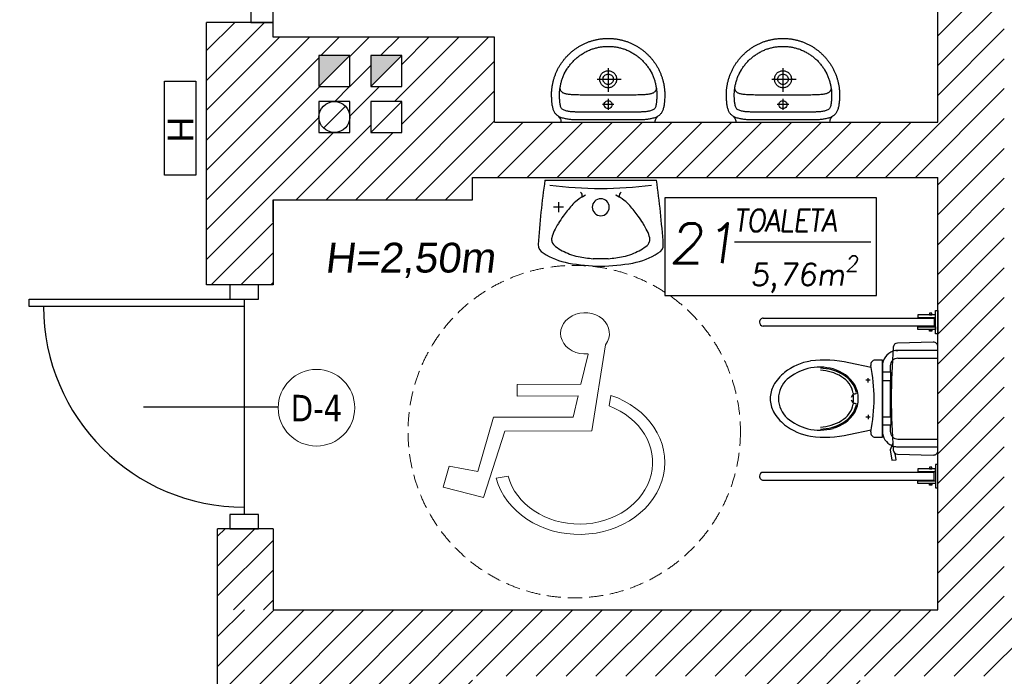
# Model space of a CAD drawing. Header units: millimetres. Extents: x -486876 to 553054, y -140324 to 834178.
# Tile 69 of 155: x -73376 to -68933, y 69411 to 72374. Entities that reach past the tile are written whole.
import ezdxf
from ezdxf.enums import TextEntityAlignment as Align

# ---------------------------------------------------------------- set-up
doc = ezdxf.new("R2010")
doc.units = ezdxf.units.MM
doc.linetypes.add('DASH2', pattern=[0.75, 0.5, -0.25])
doc.linetypes.add('XREF$0$DASHED2', pattern=[9.525, 6.35, -3.175])
for name, color, linetype, lineweight in [('_XREF', 252, 'DASH2', 13), ('XREF$0$A_2D Drafting - General_Pen_No__2', 8, 'Continuous', 13), ('XREF$0$A_Interior - Furniture _Pen_No__101', 8, 'Continuous', 13), ('XREF$0$okna', 8, 'Continuous', 20), ('XREF$0$ściana nośna', 8, 'Continuous', 30)]:
    doc.layers.add(name, color=color, linetype=linetype, lineweight=lineweight)
for name, color, linetype in [('XREF$0$A-ARM', 8, 'Continuous'), ('XREF$0$A_Interior - Furniture', 8, 'Continuous'), ('XREF$0$DRZWI', 8, 'Continuous'), ('XREF$0$MEBLE', 8, 'Continuous'), ('XREF$0$OPIS', 8, 'Continuous'), ('XREF$0$OPISY', 8, 'Continuous'), ('XREF$0$WYMIARY', 9, 'Continuous'), ('XREF$0$WYPEŁNIENIA', 8, 'Continuous'), ('XREF$0$ŚCIANY', 8, 'Continuous')]:
    doc.layers.add(name, color=color, linetype=linetype)
doc.styles.add('XREF$0$APLUS', font='arial.ttf', dxfattribs={"width": 0.6})
doc.styles.add('XREF$0$Standard', font='arial.ttf')
doc.styles.add('XREF$0$Verdana 0.8', font='verdana.ttf', dxfattribs={"width": 0.8})

# ---------------------------------------------------------------- blocks, each defined once
blk = doc.blocks.new('XREF$0$Sign Handicap 12')
at = {"layer": 'XREF$0$A_Interior - Furniture _Pen_No__101'}
for p, q in [((-170.2, 489.2), (-108.5, 100.1)), ((-60.2, 311.3), (-92.8, 446.1)), ((228.3, 310.3), (-60.2, 311.3)), ((228, 257), (228.3, 310.3)), ((-194.9, 260.6), (-187.3, 212.9)), ((-24.3, 162.7), (-47.3, 257.9)), ((-47.3, 257.9), (228, 257)), ((334.8, 161.5), (-24.3, 162.7)), ((406, -83), (334.8, 161.5)), ((-108.5, 100.1), (283.2, 98.7)), ((283.2, 98.7), (379.7, -200.5)), ((534.2, -59.4), (406, -83)), ((561.7, -153.9), (534.2, -59.4)), ((322.3, -113.6), (268.7, -103.4)), ((379.7, -200.5), (561.7, -153.9))]:
    blk.add_line(p, q, dxfattribs=at)
for centre, major_axis, start_param, end_param in [((-78.4, 540.4), (110, 0), 4.583801, 10.008202), ((-53.2, -41.7), (385.1, 0), 1.947533, 6.059917), ((-53.2, -41.7), (330.1, 0), 1.989195, 6.059917)]:
    blk.add_ellipse(centre, major_axis=major_axis, ratio=0.844132, start_param=start_param, end_param=end_param, dxfattribs=at)
blk = doc.blocks.new('XREF$0$KKP-KOLO2-B02X0201')
at = {"layer": 'XREF$0$A-ARM'}
for points in [[(-21.09, 0), (-21.12, -0.55), (-21.2, -1), (-21.34, -1.39), (-21.54, -1.76), (-21.81, -2.13), (-22.13, -2.54)], [(21.09, 0), (0, 0), (-21.09, 0)], [(22.13, -2.54), (21.81, -2.13), (21.54, -1.76), (21.34, -1.39), (21.2, -1), (21.12, -0.55), (21.09, 0)], [(25.29, -12.17), (25.29, -12.54), (25.28, -12.9), (25.27, -13.27), (25.25, -13.64), (25.22, -14), (25.19, -14.37), (25.16, -14.73), (25.12, -15.09), (25.08, -15.45), (25.03, -15.81), (24.97, -16.16), (24.91, -16.52), (24.85, -16.87), (24.78, -17.22), (24.71, -17.57), (24.63, -17.92), (24.55, -18.26), (24.46, -18.61), (24.37, -18.95), (24.27, -19.29), (24.17, -19.63), (24.06, -19.96), (23.95, -20.3), (23.83, -20.63), (23.71, -20.96), (23.59, -21.29), (23.46, -21.61), (23.33, -21.94), (23.19, -22.26), (23.05, -22.58), (22.9, -22.89), (22.75, -23.21), (22.6, -23.52), (22.44, -23.83), (22.27, -24.14), (22.11, -24.44), (21.94, -24.74), (21.76, -25.04), (21.58, -25.34), (21.4, -25.63), (21.21, -25.92), (21.02, -26.21), (20.83, -26.5), (20.63, -26.78), (20.43, -27.06), (20.22, -27.34), (20.01, -27.62), (19.8, -27.89), (19.58, -28.16), (19.36, -28.42), (19.14, -28.68), (18.91, -28.94), (18.68, -29.2), (18.45, -29.45), (18.21, -29.7), (17.97, -29.95), (17.73, -30.2), (17.48, -30.44), (17.23, -30.67), (16.98, -30.91), (16.72, -31.14), (16.46, -31.36), (16.2, -31.59), (15.93, -31.81), (15.66, -32.02), (15.39, -32.24), (15.12, -32.45), (14.84, -32.65), (14.56, -32.85), (14.28, -33.05), (13.99, -33.25), (13.7, -33.44), (13.41, -33.62), (13.12, -33.81), (12.82, -33.98), (12.52, -34.16), (12.22, -34.33), (11.91, -34.5), (11.61, -34.66), (11.3, -34.82), (10.98, -34.97), (10.67, -35.12), (10.35, -35.27), (10.03, -35.41), (9.71, -35.55), (9.39, -35.68), (9.06, -35.81), (8.74, -35.94), (8.41, -36.06), (8.07, -36.17), (7.74, -36.28), (7.4, -36.39), (7.06, -36.49), (6.72, -36.59), (6.38, -36.68), (6.04, -36.77), (5.69, -36.85), (5.35, -36.93), (5, -37), (4.65, -37.07), (4.29, -37.14), (3.94, -37.2), (3.58, -37.25), (3.23, -37.3), (2.87, -37.34), (2.51, -37.38), (2.14, -37.42), (1.78, -37.45), (1.42, -37.47), (1.05, -37.49), (0.68, -37.5), (0.31, -37.51), (-0.06, -37.51), (-0.06, -37.51), (-0.43, -37.51), (-0.8, -37.5), (-1.16, -37.49), (-1.53, -37.47), (-1.89, -37.45), (-2.26, -37.42), (-2.62, -37.38), (-2.98, -37.34), (-3.34, -37.3), (-3.7, -37.25), (-4.05, -37.2), (-4.41, -37.14), (-4.76, -37.07), (-5.11, -37), (-5.46, -36.93), (-5.81, -36.85), (-6.15, -36.77), (-6.5, -36.68), (-6.84, -36.59), (-7.18, -36.49), (-7.52, -36.39), (-7.85, -36.28), (-8.19, -36.17), (-8.52, -36.06), (-8.85, -35.94), (-9.18, -35.81), (-9.5, -35.68), (-9.83, -35.55), (-10.15, -35.41), (-10.47, -35.27), (-10.78, -35.12), (-11.1, -34.97), (-11.41, -34.82), (-11.72, -34.66), (-12.03, -34.5), (-12.33, -34.33), (-12.63, -34.16), (-12.93, -33.98), (-13.23, -33.81), (-13.52, -33.62), (-13.81, -33.44), (-14.1, -33.25), (-14.39, -33.05), (-14.67, -32.85), (-14.95, -32.65), (-15.23, -32.45), (-15.51, -32.24), (-15.78, -32.02), (-16.05, -31.81), (-16.31, -31.59), (-16.58, -31.36), (-16.84, -31.14), (-17.09, -30.91), (-17.35, -30.67), (-17.6, -30.44), (-17.84, -30.2), (-18.09, -29.95), (-18.33, -29.7), (-18.56, -29.45), (-18.8, -29.2), (-19.03, -28.94), (-19.25, -28.68), (-19.48, -28.42), (-19.7, -28.16), (-19.91, -27.89), (-20.13, -27.62), (-20.34, -27.34), (-20.54, -27.06), (-20.74, -26.78), (-20.94, -26.5), (-21.14, -26.21), (-21.33, -25.92), (-21.51, -25.63), (-21.7, -25.34), (-21.88, -25.04), (-22.05, -24.74), (-22.22, -24.44), (-22.39, -24.14), (-22.55, -23.83), (-22.71, -23.52), (-22.86, -23.21), (-23.01, -22.89), (-23.16, -22.58), (-23.3, -22.26), (-23.44, -21.94), (-23.57, -21.61), (-23.7, -21.29), (-23.83, -20.96), (-23.95, -20.63), (-24.06, -20.3), (-24.17, -19.96), (-24.28, -19.63), (-24.38, -19.29), (-24.48, -18.95), (-24.57, -18.61), (-24.66, -18.26), (-24.74, -17.92), (-24.82, -17.57), (-24.9, -17.22), (-24.96, -16.87), (-25.03, -16.52), (-25.09, -16.16), (-25.14, -15.81), (-25.19, -15.45), (-25.23, -15.09), (-25.27, -14.73), (-25.31, -14.37), (-25.34, -14), (-25.36, -13.64), (-25.38, -13.27), (-25.39, -12.9), (-25.4, -12.54), (-25.4, -12.17), (-25.4, -12.17), (-25.4, -11.8), (-25.38, -11.35), (-25.36, -10.84), (-25.33, -10.31), (-25.3, -9.77), (-25.27, -9.28), (-25.23, -8.85), (-25.19, -8.52), (-25.13, -8.07), (-25.06, -7.64), (-24.99, -7.22), (-24.91, -6.82), (-24.82, -6.44), (-24.73, -6.07), (-24.62, -5.72), (-24.51, -5.38), (-24.38, -5.06), (-24.24, -4.76), (-24.09, -4.47), (-23.93, -4.19), (-23.75, -3.93), (-23.55, -3.68), (-23.34, -3.44), (-23.11, -3.22), (-22.87, -3.01), (-22.6, -2.81), (-22.31, -2.63), (-22, -2.45), (-21.67, -2.29), (-21.32, -2.14), (-20.94, -1.99), (-20.54, -1.86), (-20.11, -1.74), (-19.66, -1.63), (-19.17, -1.53), (-19.17, -1.53), (-18.8, -1.45), (-18.41, -1.38), (-18.01, -1.32), (-17.59, -1.25), (-17.17, -1.2), (-16.73, -1.15), (-16.28, -1.1), (-15.82, -1.06), (-15.35, -1.04), (-14.87, -1.02), (-14.38, -1.01), (-0.06, -1.01), (14.27, -1.01), (14.76, -1.02), (15.23, -1.04), (15.7, -1.06), (16.16, -1.1), (16.61, -1.15), (17.05, -1.2), (17.48, -1.25), (17.9, -1.32), (18.3, -1.38), (18.69, -1.45), (19.06, -1.53), (19.54, -1.63), (20, -1.74), (20.43, -1.86), (20.83, -1.99), (21.21, -2.14), (21.56, -2.29), (21.89, -2.45), (22.2, -2.63), (22.48, -2.81), (22.75, -3.01), (23, -3.22), (23.23, -3.44), (23.44, -3.68), (23.63, -3.93), (23.81, -4.19), (23.98, -4.47), (24.13, -4.76), (24.27, -5.06), (24.39, -5.38), (24.51, -5.72), (24.61, -6.07), (24.71, -6.44), (24.79, -6.82), (24.88, -7.22), (24.95, -7.64), (25.02, -8.07), (25.08, -8.52), (25.12, -8.85), (25.15, -9.28), (25.19, -9.77), (25.22, -10.31), (25.24, -10.84), (25.27, -11.35), (25.28, -11.8), (25.29, -12.17)], [(-0.05, -33.94), (-0.61, -33.93), (-1.16, -33.92), (-1.72, -33.89), (-2.28, -33.85), (-2.7, -33.79), (-3.12, -33.73), (-3.53, -33.66), (-3.94, -33.59), (-4.34, -33.51), (-4.74, -33.42), (-5.14, -33.33), (-5.53, -33.23), (-5.93, -33.13), (-6.33, -33.02), (-6.73, -32.9), (-7.13, -32.77), (-7.53, -32.64), (-7.96, -32.47), (-8.38, -32.29), (-8.79, -32.11), (-9.2, -31.92), (-9.61, -31.73), (-10.02, -31.53), (-10.42, -31.33), (-10.8, -31.11), (-11.16, -30.89), (-11.52, -30.66), (-11.87, -30.43), (-12.22, -30.2), (-12.56, -29.97), (-12.89, -29.72), (-13.22, -29.48), (-13.55, -29.23), (-13.87, -28.97), (-14.19, -28.7), (-14.51, -28.43), (-14.82, -28.15), (-15.14, -27.86), (-15.45, -27.56), (-15.76, -27.24), (-16.06, -26.91), (-16.35, -26.58), (-16.63, -26.25), (-16.91, -25.92), (-17.17, -25.58), (-17.44, -25.24), (-17.7, -24.9), (-17.95, -24.55), (-18.2, -24.19), (-18.45, -23.82), (-18.69, -23.45), (-19.7, -21.59), (-19.87, -21.21), (-20.04, -20.83), (-20.19, -20.44), (-20.34, -20.06), (-20.49, -19.67), (-20.62, -19.28), (-20.75, -18.9), (-20.88, -18.51), (-20.99, -18.12), (-21.1, -17.73), (-21.2, -17.34), (-21.3, -16.94), (-21.38, -16.55), (-21.46, -16.15), (-21.54, -15.75), (-21.6, -15.36), (-21.66, -14.95), (-21.71, -14.55), (-21.75, -14.15), (-21.78, -13.74), (-21.81, -13.33), (-21.83, -12.92), (-21.84, -12.51), (-21.84, -12.09), (-21.84, -11.68), (-21.82, -11.26), (-21.81, -10.84), (-21.78, -10.42), (-21.76, -10), (-21.73, -9.57), (-21.69, -9.16), (-21.64, -8.74), (-21.58, -8.32), (-21.51, -7.91), (-21.43, -7.49), (-21.32, -7.09), (-21.2, -6.68), (-21.06, -6.4), (-20.88, -6.14), (-20.65, -5.9), (-20.38, -5.69), (-20.07, -5.5), (-19.73, -5.34), (-19.37, -5.2), (-18.99, -5.07), (-18.59, -4.96), (-18.17, -4.87), (-17.75, -4.8), (-17.33, -4.73), (-16.9, -4.68), (-16.49, -4.64), (-16.08, -4.61), (-15.69, -4.59), (-15.32, -4.58), (-14.98, -4.57), (-14.66, -4.56), (-14.38, -4.56), (-0.05, -4.56), (14.27, -4.56), (14.55, -4.56), (14.87, -4.57), (15.21, -4.58), (15.58, -4.59), (15.97, -4.61), (16.38, -4.64), (16.8, -4.68), (17.22, -4.73), (17.64, -4.8), (18.07, -4.87), (18.48, -4.96), (18.88, -5.07), (19.26, -5.2), (19.63, -5.34), (19.96, -5.5), (20.27, -5.69), (20.54, -5.9), (20.77, -6.14), (20.96, -6.4), (21.09, -6.68), (21.22, -7.09), (21.32, -7.49), (21.41, -7.91), (21.48, -8.32), (21.54, -8.74), (21.58, -9.16), (21.62, -9.57), (21.65, -10), (21.68, -10.42), (21.7, -10.84), (21.72, -11.26), (21.73, -11.68), (21.74, -12.09), (21.73, -12.51), (21.72, -12.92), (21.7, -13.33), (21.68, -13.74), (21.64, -14.15), (21.6, -14.55), (21.55, -14.95), (21.49, -15.36), (21.43, -15.75), (21.36, -16.15), (21.28, -16.55), (21.19, -16.94), (21.1, -17.34), (20.99, -17.73), (20.89, -18.12), (20.77, -18.51), (20.65, -18.9), (20.52, -19.28), (20.38, -19.67), (20.24, -20.06), (20.09, -20.44), (19.93, -20.83), (19.76, -21.21), (19.59, -21.59), (19.59, -21.59), (18.58, -23.45), (18.34, -23.82), (18.09, -24.19), (17.84, -24.55), (17.59, -24.9), (17.33, -25.24), (17.07, -25.58), (16.8, -25.92), (16.52, -26.25), (16.24, -26.58), (15.95, -26.91), (15.65, -27.24), (15.35, -27.56), (15.03, -27.86), (14.72, -28.15), (14.4, -28.43), (14.08, -28.7), (13.76, -28.97), (13.44, -29.23), (13.11, -29.48), (12.78, -29.72), (12.45, -29.97), (12.11, -30.2), (11.76, -30.43), (11.41, -30.66), (11.06, -30.89), (10.69, -31.11), (10.32, -31.33), (9.91, -31.53), (9.5, -31.73), (9.09, -31.92), (8.68, -32.11), (8.27, -32.29), (7.85, -32.47), (7.43, -32.64), (7.43, -32.64), (7.02, -32.77), (6.62, -32.9), (6.22, -33.02), (5.82, -33.13), (5.43, -33.23), (5.03, -33.33), (4.63, -33.42), (4.23, -33.51), (3.83, -33.59), (3.42, -33.66), (3.01, -33.73), (2.6, -33.79), (2.17, -33.85), (1.61, -33.89), (1.06, -33.92), (0.5, -33.93), (-0.05, -33.94)], [(-2.61, -7.95), (2.52, -7.95)], [(-0.04, -6.08), (0.43, -6.14), (0.85, -6.32), (1.21, -6.6), (1.49, -6.96), (1.67, -7.38), (1.73, -7.86), (1.67, -8.33), (1.49, -8.75), (1.21, -9.11), (0.85, -9.39), (0.43, -9.57), (-0.04, -9.63), (-0.51, -9.57), (-0.94, -9.39), (-1.3, -9.11), (-1.58, -8.75), (-1.75, -8.33), (-1.82, -7.86), (-1.75, -7.38), (-1.58, -6.96), (-1.3, -6.6), (-0.94, -6.32), (-0.51, -6.14), (-0.04, -6.08)], [(-0.05, -10.45), (-0.05, -5.48)], [(-21.62, -15.21), (-21.58, -14.99), (-21.53, -14.78), (-21.48, -14.58), (-21.41, -14.39), (-21.33, -14.21), (-21.24, -14.04), (-21.14, -13.87), (-21.02, -13.72), (-20.88, -13.57), (-20.72, -13.43), (-20.55, -13.3), (-20.35, -13.18), (-20.14, -13.06), (-19.9, -12.95), (-19.63, -12.85), (-19.34, -12.76), (-19.02, -12.67), (-18.67, -12.6), (-18.29, -12.53), (-17.88, -12.46), (-17.43, -12.4), (-16.96, -12.35), (-16.44, -12.31), (-15.89, -12.27), (-15.3, -12.24), (-14.67, -12.21), (-14, -12.19), (-13.28, -12.18), (-12.52, -12.17), (-11.72, -12.17)], [(-11.72, -12.17), (-0.06, -12.17), (11.6, -12.17)], [(11.6, -12.17), (12.41, -12.17), (13.17, -12.18), (13.88, -12.19), (14.55, -12.21), (15.18, -12.24), (15.78, -12.27), (16.33, -12.31), (16.84, -12.35), (17.32, -12.4), (17.77, -12.46), (18.18, -12.53), (18.56, -12.6), (18.9, -12.67), (19.22, -12.76), (19.52, -12.85), (19.78, -12.95), (20.02, -13.06), (20.24, -13.18), (20.44, -13.3), (20.61, -13.43), (20.76, -13.57), (20.9, -13.72), (21.02, -13.87), (21.13, -14.04), (21.22, -14.21), (21.3, -14.39), (21.36, -14.58), (21.42, -14.78), (21.47, -14.99), (21.51, -15.21)], [(-0.06, -15.43), (0.33, -15.45), (0.71, -15.51), (1.07, -15.6), (1.42, -15.73), (1.75, -15.89), (2.06, -16.08), (2.36, -16.3), (2.63, -16.55), (2.87, -16.82), (3.09, -17.11), (3.28, -17.43), (3.44, -17.76), (3.57, -18.11), (3.66, -18.47), (3.72, -18.85), (3.74, -19.24), (3.72, -19.62), (3.66, -20), (3.57, -20.36), (3.44, -20.71), (3.28, -21.05), (3.09, -21.36), (2.87, -21.65), (2.63, -21.92), (2.36, -22.17), (2.06, -22.39), (1.75, -22.58), (1.42, -22.74), (1.07, -22.87), (0.71, -22.96), (0.33, -23.02), (-0.06, -23.04), (-0.45, -23.02), (-0.82, -22.96), (-1.19, -22.87), (-1.54, -22.74), (-1.87, -22.58), (-2.18, -22.39), (-2.48, -22.17), (-2.75, -21.92), (-2.99, -21.65), (-3.21, -21.36), (-3.4, -21.05), (-3.56, -20.71), (-3.69, -20.36), (-3.78, -20), (-3.84, -19.62), (-3.86, -19.24), (-3.84, -18.85), (-3.78, -18.47), (-3.69, -18.11), (-3.56, -17.76), (-3.4, -17.43), (-3.21, -17.11), (-2.99, -16.82), (-2.75, -16.55), (-2.48, -16.3), (-2.18, -16.08), (-1.87, -15.89), (-1.54, -15.73), (-1.19, -15.6), (-0.82, -15.51), (-0.45, -15.45), (-0.06, -15.43)], [(-0.06, -16.9), (0.36, -16.94), (0.75, -17.05), (1.12, -17.22), (1.44, -17.45), (1.72, -17.73), (1.95, -18.06), (2.13, -18.42), (2.23, -18.82), (2.27, -19.24), (2.23, -19.65), (2.13, -20.05), (1.95, -20.41), (1.72, -20.74), (1.44, -21.02), (1.12, -21.25), (0.75, -21.42), (0.36, -21.53), (-0.06, -21.57), (-0.48, -21.53), (-0.87, -21.42), (-1.23, -21.25), (-1.56, -21.02), (-1.84, -20.74), (-2.07, -20.41), (-2.24, -20.05), (-2.35, -19.65), (-2.39, -19.24), (-2.35, -18.82), (-2.24, -18.42), (-2.07, -18.06), (-1.84, -17.73), (-1.56, -17.45), (-1.23, -17.22), (-0.87, -17.05), (-0.48, -16.94), (-0.06, -16.9)], [(-0.06, -24.21), (-0.06, -13.57)], [(4.89, -19.26), (-5.94, -19.26)]]:
    blk.add_lwpolyline(points, dxfattribs=at)
blk = doc.blocks.new('XREF')
at = {"layer": 'XREF$0$WYPEŁNIENIA'}
h = blk.add_hatch(dxfattribs=at)
h.set_pattern_fill('ANSI31', color=256, scale=3)
h.set_pattern_definition([(45, (-52999.899, 13162.694), (-6.7351921, 6.7351921), [])])
h.paths.add_polyline_path([(3556.78, 10801.78), (3507.62, 10801.78), (3507.62, 10786.78), (3556.78, 10786.78)])
h.paths.add_polyline_path([(3580.36, 10801.78), (3556.78, 10801.78), (3556.78, 10786.78), (3580.36, 10786.78)])
h.paths.add_polyline_path([(3900.02, 10651.78), (3796.56, 10651.78), (3796.56, 10666.78), (3766.56, 10666.78), (3766.56, 10651.78), (3724.56, 10651.78), (3724.56, 10611.78), (3766.56, 10611.78), (3766.56, 10496.78), (3709.56, 10496.78), (3709.56, 10471.78), (3766.56, 10471.78), (3766.56, 10606.94), (3796.56, 10606.94), (3796.56, 10466.78), (3796.56, 10476.78), (3796.56, 10476.78), (3796.56, 10611.78), (3900.02, 10611.78)])
h.paths.add_polyline_path([(3599.56, 10496.78), (3514.68, 10496.78), (3514.68, 10471.78), (3551.56, 10471.78), (3551.56, 10024.04), (3539.56, 10024.04), (3539.56, 9984.04), (3566.56, 9984.04), (3566.56, 10471.78), (3599.56, 10471.78)])
h.paths.add_polyline_path([(4136.56, 9911.78), (4126.56, 9911.78), (4126.56, 9971.94), (4126.56, 10361.95), (4096.56, 10361.95), (4096.56, 10346.78), (4096.56, 10131.78), (3896.56, 10131.78), (3896.56, 10170.11), (3796.56, 10170.11), (3796.56, 10176.78), (3766.56, 10176.78), (3766.56, 10058.38), (3796.56, 10058.38), (3796.56, 10096.78), (3886.56, 10096.78), (3886.56, 10106.78), (4096.56, 10106.78), (4096.56, 9971.94), (4096.56, 9911.78), (3771.56, 9911.78), (3771.56, 9779.12), (3796.56, 9779.12), (3796.56, 9816.78), (3886.56, 9816.78), (3886.56, 9881.78), (4016.56, 9881.78), (4016.56, 9851.78), (4061.56, 9851.78), (4061.56, 9881.78), (4136.56, 9881.78)])
h.paths.add_polyline_path([(3817.24, 9855.2), (3831.24, 9855.2), (3831.24, 9841.2), (3817.24, 9841.2)], flags=16)
h.paths.add_polyline_path([(3840.64, 9855.2), (3854.64, 9855.2), (3854.64, 9841.2), (3840.64, 9841.2)], flags=16)
h.paths.add_polyline_path([(3817.24, 10127.11), (3817.24, 10141.11), (3831.24, 10141.11), (3831.24, 10127.11)], flags=16)
edge = h.paths.add_edge_path(flags=0)
edge.add_arc((3824.24, 10134.11), 7, 0, 360)
h.paths.add_polyline_path([(3840.64, 10127.11), (3840.64, 10141.11), (3854.64, 10141.11), (3854.64, 10127.11)], flags=16)
h.paths.add_polyline_path([(3817.24, 10147.81), (3817.24, 10161.81), (3831.24, 10161.81), (3831.24, 10147.81)], flags=16)
h.paths.add_polyline_path([(3840.64, 10147.81), (3840.64, 10161.81), (3854.64, 10161.81), (3854.64, 10147.81)], flags=16)
h.paths.add_polyline_path([(3802.73, 10317.13), (3796.56, 10317.13), (3796.56, 10305.13), (3803.04, 10305.13)], flags=17)
h.paths.add_polyline_path([(3802.12, 10317.13), (3800.7, 10317.13), (3802.73, 10305.13), (3802.73, 10315.74)], flags=16)
h = blk.add_hatch(dxfattribs=at)
h.set_pattern_fill('ANSI31', color=256, scale=3)
h.set_pattern_definition([(45, (428.967, 8619.944), (-6.735192, 6.735192), [])])
h.paths.add_polyline_path([(3796.56, 9948.38), (3771.56, 9948.38), (3771.56, 9927.03), (3796.56, 9927.03)])
h.paths.add_polyline_path([(3796.56, 9927.03), (3771.56, 9927.03), (3771.56, 9911.78), (3796.56, 9911.78)])
at = {"layer": 'XREF$0$ŚCIANY'}
h = blk.add_hatch(color=256, dxfattribs=at)
h.dxf.hatch_style = 1
h.paths.add_polyline_path([(3817.24, 10147.81), (3831.24, 10161.81), (3817.24, 10161.81)])
h.paths.add_polyline_path([(3840.64, 10147.81), (3854.64, 10161.81), (3840.64, 10161.81)])
at = {"layer": 'XREF$0$A_2D Drafting - General_Pen_No__2', "linetype": 'XREF$0$DASHED2'}
blk.add_circle((3932.48, 9992.17), 75, dxfattribs=at)
at = {"layer": 'XREF$0$DRZWI'}
blk.add_line((3783.6, 10048.67), (3783.6, 9954.85), dxfattribs=at)
at = {"layer": 'XREF$0$DRZWI', "ltscale": 0.8}
blk.add_line((3738.18, 10003.38), (3798.89, 10003.38), dxfattribs=at)
at = {"layer": 'XREF$0$DRZWI'}
for points in [[(3786.56, 10181.78), (3786.56, 10176.78), (3796.56, 10176.78), (3796.56, 10181.78)], [(3783.6, 10051.91), (3783.6, 10048.67), (3686.58, 10048.67), (3686.58, 10051.91), (3777.13, 10051.91), (3790.07, 10051.91), (3790.07, 10058.38), (3777.13, 10058.38), (3777.13, 10051.91)]]:
    blk.add_lwpolyline(points, dxfattribs=at)
at = {"layer": 'XREF$0$DRZWI', "ltscale": 0.8}
blk.add_lwpolyline([(3777.13, 9954.85), (3777.13, 9948.38), (3790.07, 9948.38), (3790.07, 9954.85)], close=True, dxfattribs=at)
at = {"layer": 'XREF$0$DRZWI'}
blk.add_arc((3783.6, 10048.67), 90.59, 180, 270, dxfattribs=at)
at = {"layer": 'XREF$0$MEBLE'}
for p, q in [((3919.24, 10105.62), (3969.61, 10105.62)), ((3925.34, 10095.7), (3925.34, 10091.12)), ((3937.58, 10098.8), (3936.03, 10097.99)), ((3952.82, 10097.99), (3951.28, 10098.8)), ((3927.63, 10093.41), (3923.06, 10093.41)), ((3944.43, 10070.14), (3940.99, 10070.2)), ((3947.86, 10070.2), (3944.43, 10070.14)), ((4095.44, 10036.32), (4095.44, 10046.82)), ((4095.44, 10046.82), (4096.56, 10046.82)), ((4096.56, 10046.82), (4096.56, 10036.32)), ((4017.81, 10043.32), (4094.89, 10043.32)), ((4095.44, 10044.92), (4087.53, 10044.92)), ((4087.53, 10044.92), (4087.53, 10043.71)), ((4087.53, 10043.71), (4095.44, 10043.71)), ((4093.9, 10045.57), (4092.8, 10045.57)), ((4092.8, 10045.57), (4092.8, 10044.92)), ((4092.8, 10044.92), (4093.9, 10044.92)), ((4093.9, 10044.92), (4093.9, 10045.57)), ((4094.89, 10043.32), (4094.89, 10039.82)), ((4095.44, 10043.71), (4095.44, 10044.92)), ((4094.89, 10039.82), (4017.81, 10039.82)), ((4087.53, 10039.43), (4095.44, 10039.43)), ((4087.53, 10038.22), (4087.53, 10039.43)), ((4095.44, 10038.22), (4087.53, 10038.22)), ((4092.8, 10038.22), (4093.9, 10038.22)), ((4092.8, 10037.56), (4092.8, 10038.22)), ((4093.9, 10037.56), (4092.8, 10037.56)), ((4093.9, 10038.22), (4093.9, 10037.56)), ((4095.44, 10039.43), (4095.44, 10038.22)), ((4096.56, 10036.32), (4095.44, 10036.32)), ((4081.54, 10028.8), (4077.56, 10028.8)), ((4077.56, 10028.8), (4078.56, 10028.8)), ((4094.51, 10032.5), (4078.39, 10032.12)), ((4096.56, 10028.8), (4081.54, 10028.8)), ((4096.56, 9983.6), (4096.56, 10030.5)), ((4071.56, 10024.44), (4068.29, 10024.44)), ((4071.56, 9989.66), (4071.56, 10024.44)), ((4078.56, 10025.3), (4096.56, 10025.3)), ((4066.51, 10021.12), (4056.39, 10023.2)), ((4071.56, 10021.8), (4071.56, 9992.3)), ((4075.06, 10021.8), (4075.06, 10019.01)), ((4066.06, 10015.35), (4064.06, 10015.35)), ((4065.06, 10014.35), (4065.06, 10016.35)), ((4075.37, 10019.01), (4071.56, 10019.01)), ((4071.56, 10019.01), (4071.56, 10015.31)), ((4071.56, 10015.31), (4075.37, 10015.31)), ((4075.06, 10015.31), (4075.06, 9998.79)), ((4075.37, 10015.31), (4075.37, 10019.01)), ((4057.98, 10008.63), (4057.46, 10007.55)), ((4057.46, 10006.55), (4057.98, 10005.47)), ((4066.06, 9998.75), (4064.06, 9998.75)), ((4065.06, 9999.75), (4065.06, 9997.75)), ((4071.56, 9998.79), (4075.37, 9998.79)), ((4071.56, 9995.09), (4071.56, 9998.79)), ((4075.37, 9998.79), (4075.37, 9995.09)), ((4056.39, 9990.9), (4066.51, 9992.97)), ((4075.37, 9995.09), (4071.56, 9995.09)), ((4075.06, 9995.09), (4075.06, 9992.3)), ((4068.29, 9989.66), (4071.56, 9989.66)), ((4078.56, 9988.8), (4096.56, 9988.8)), ((4076.22, 9987), (4075.11, 9983.98)), ((4075.11, 9983.98), (4075.77, 9979.23)), ((4075.8, 9985.87), (4076.31, 9985.67)), ((4078.56, 9985.3), (4096.56, 9985.3)), ((4075.77, 9979.23), (4077.75, 9979.51)), ((4077.75, 9979.51), (4077.36, 9982.3)), ((4078.39, 9981.98), (4094.51, 9981.6)), ((4095.44, 9975.4), (4087.53, 9975.4)), ((4087.53, 9975.4), (4087.53, 9974.19)), ((4093.9, 9976.06), (4092.8, 9976.06)), ((4092.8, 9976.06), (4092.8, 9975.4)), ((4092.8, 9975.4), (4093.9, 9975.4)), ((4093.9, 9975.4), (4093.9, 9976.06)), ((4096.56, 9977.3), (4095.44, 9977.3)), ((4095.44, 9977.3), (4095.44, 9966.8)), ((4095.44, 9974.19), (4095.44, 9975.4)), ((4096.56, 9966.8), (4096.56, 9977.3)), ((4094.89, 9973.8), (4017.81, 9973.8)), ((4087.53, 9974.19), (4095.44, 9974.19)), ((4094.89, 9970.3), (4094.89, 9973.8)), ((4017.81, 9970.3), (4094.89, 9970.3)), ((4087.53, 9969.91), (4095.44, 9969.91)), ((4087.53, 9968.7), (4087.53, 9969.91)), ((4095.44, 9968.7), (4087.53, 9968.7)), ((4092.8, 9968.7), (4093.9, 9968.7)), ((4092.8, 9968.04), (4092.8, 9968.7)), ((4093.9, 9968.04), (4092.8, 9968.04)), ((4093.9, 9968.7), (4093.9, 9968.04)), ((4095.44, 9969.91), (4095.44, 9968.7)), ((4095.44, 9966.8), (4096.56, 9966.8))]:
    blk.add_line(p, q, dxfattribs=at)
for centre, radius, start, end in [((4347.95, 10045.83), 432.86, 172.06, 175.921), ((3540.91, 10045.83), 432.86, 4.078, 7.94), ((3948.32, 10332.69), 230.92, 263.338, 269.034), ((3933.88, 10098.54), 2.22, 345.548, 51.322), ((3940.53, 10332.69), 230.92, 270.966, 276.662), ((3954.98, 10098.54), 2.22, 128.679, 194.452), ((3945.62, 10081.41), 19.15, 128.028, 138.287), ((3945.83, 10081.16), 19.47, 115.072, 128.045), ((3944.43, 10093.41), 3.82, 90.002, 269.998), ((3944.43, 10093.41), 3.82, 270.001, 89.999), ((3943.03, 10081.15), 19.48, 51.966, 64.939), ((3943.23, 10081.41), 19.15, 41.714, 51.972), ((3977.87, 10052.68), 62.34, 138.297, 143.976), ((3910.98, 10052.68), 62.34, 36.023, 41.703), ((3966.42, 10061.23), 48.05, 148.766, 153.441), ((3964.53, 10062.36), 45.85, 143.961, 148.747), ((3924.32, 10062.36), 45.85, 31.253, 36.04), ((3922.43, 10061.23), 48.05, 26.56, 31.235), ((3935.38, 10076.75), 13.35, 153.437, 167.936), ((3953.48, 10076.75), 13.35, 12.064, 26.563), ((3925.33, 10078.9), 3.07, 167.944, 198.444), ((3926.68, 10079.35), 4.5, 198.43, 234.69), ((3962.17, 10079.35), 4.5, 305.309, 341.57), ((3963.53, 10078.9), 3.07, 341.554, 12.055), ((3920.21, 10076.44), 4.03, 177.462, 244.47), ((3936.41, 10101.04), 33.46, 237.579, 258.818), ((3940.89, 10099.42), 29.09, 234.692, 248.746), ((3947.96, 10099.42), 29.09, 291.248, 305.302), ((3952.44, 10101.04), 33.46, 281.182, 302.421), ((3968.64, 10076.44), 4.03, 295.531, 2.541), ((3938.81, 10094.08), 23.36, 248.753, 258.81), ((3946.72, 10134.01), 64.07, 258.806, 264.873), ((3942.14, 10134.01), 64.07, 275.127, 281.194), ((3950.04, 10094.07), 23.35, 281.196, 291.253), ((3946.45, 10163.22), 96.43, 260.132, 268.797), ((3942.4, 10163.22), 96.43, 271.203, 279.868), ((4017.81, 10041.57), 1.75, 90, 180.001), ((4017.81, 10041.57), 1.75, 180, 270), ((4078.56, 10021.8), 7, 108.725, 179.999), ((4364.79, 10007.57), 289.24, 175.497, 180.103), ((4078.56, 10021.8), 7, 90, 108.729), ((4078.44, 10030.12), 2, 91.361, 175.494), ((4094.56, 10030.5), 2, 0.001, 91.364), ((4043.53, 9998.2), 26.2, 99.622, 127.912), ((4045.43, 9975.08), 49.36, 77.161, 97.303), ((4068.29, 10022.44), 2, 89.999, 191.154), ((4078.56, 10021.8), 3.5, 131.095, 179.997), ((4078.56, 10021.8), 3.5, 89.996, 136.06), ((4044.98, 9995.97), 25.68, 106.116, 129.524), ((4043.2, 9997.25), 24, 75.141, 102.866), ((4043.57, 10001.18), 19.57, 58.973, 90.037), ((4042.99, 10000.99), 18.86, 57.759, 88.29), ((4044.94, 10004.36), 16.68, 32.187, 74.642), ((3990.26, 10007.05), 77.54, 348.845, 11.155), ((4041.8, 10001.51), 22.54, 129.612, 149.382), ((4036.04, 10007.13), 11.39, 130.555, 180.419), ((4047.46, 10007.25), 11.2, 11.853, 60.004), ((4047.3, 10006.66), 12.96, 14.25, 60.613), ((4032.88, 10007.29), 11.92, 151.435, 181.154), ((4047.84, 10007.05), 12.81, 0, 28.941), ((4032.88, 10006.81), 11.92, 178.846, 208.565), ((4036.04, 10006.97), 11.39, 179.58, 229.445), ((4058.18, 10008.65), 0.204, 30.303, 185.109), ((4051.23, 10007.05), 7.33, 0, 13.42), ((4051.23, 10007.05), 7.33, 346.58, 0), ((4059.07, 10010), 0.795, 214.172, 349.217), ((4047.84, 10007.05), 12.81, 331.059, 0), ((4364.79, 10006.53), 289.24, 179.897, 184.503), ((4047.46, 10006.85), 11.2, 299.996, 348.147), ((4047.3, 10007.44), 12.96, 299.387, 345.75), ((4058.18, 10005.45), 0.204, 174.883, 329.693), ((4059.07, 10004.1), 0.795, 10.783, 145.826), ((4041.8, 10012.59), 22.54, 210.618, 230.388), ((4044.98, 10018.12), 25.68, 230.476, 253.884), ((4044.94, 10009.74), 16.68, 285.358, 327.813), ((4043.53, 10015.9), 26.2, 232.088, 260.378), ((4043.2, 10016.85), 24, 257.134, 284.859), ((4042.99, 10013.1), 18.86, 271.71, 302.241), ((4043.57, 10012.92), 19.57, 269.963, 301.027), ((4045.43, 10039.02), 49.36, 262.697, 282.839), ((4068.29, 9991.66), 2, 168.847, 270.002), ((4078.56, 9992.3), 7, 180, 246.803), ((4078.56, 9992.3), 3.5, 179.999, 223.935), ((4078.56, 9992.3), 3.5, 223.943, 270.007), ((4078.55, 9992.3), 7, 251.275, 270.005), ((4078.44, 9983.98), 2, 184.506, 268.639), ((4094.56, 9983.6), 2, 268.636, 0), ((4017.81, 9972.05), 1.75, 90, 180), ((4017.81, 9972.05), 1.75, 179.999, 270)]:
    blk.add_arc(centre, radius, start, end, dxfattribs=at)
at = {"layer": 'XREF$0$okna'}
blk.add_circle((3816.16, 10002.94), 17.28, dxfattribs=at)
at = {"layer": 'XREF$0$OPIS'}
blk.add_line((4004.75, 10077.76), (4066.36, 10077.76), dxfattribs=at)
blk.add_lwpolyline([(4068.84, 10097.68), (3973.32, 10097.68), (3973.32, 10053.52), (4068.84, 10053.52)], close=True, dxfattribs=at)
at = {"layer": 'XREF$0$WYMIARY'}
blk.add_lwpolyline([(3761.79, 10150.35), (3761.79, 10107.87), (3747.64, 10107.87), (3747.64, 10150.35)], close=True, dxfattribs=at)
at = {"layer": 'XREF$0$WYMIARY', "color": 6}
blk.add_lwpolyline([(3761.79, 10150.35), (3761.79, 10107.87), (3747.64, 10107.87), (3747.64, 10150.35)], close=True, dxfattribs=at)
at = {"layer": 'XREF$0$ściana nośna'}
for p, q in [((4096.56, 10131.78), (4096.56, 10346.78)), ((3766.56, 10058.38), (3766.56, 10176.78)), ((3796.56, 10176.78), (3766.56, 10176.78)), ((3796.56, 10170.11), (3796.56, 10176.78)), ((3896.56, 10170.11), (3796.56, 10170.11)), ((3896.56, 10131.78), (3896.56, 10170.11)), ((3896.56, 10131.78), (4096.56, 10131.78)), ((3886.56, 10106.78), (4096.56, 10106.78)), ((3886.56, 10096.78), (3886.56, 10106.78)), ((4096.56, 9971.94), (4096.56, 10106.78)), ((3796.56, 10086.78), (3796.56, 10096.78)), ((3796.56, 10096.78), (3796.56, 10058.38)), ((3796.56, 10096.78), (3886.56, 10096.78)), ((3796.56, 10058.38), (3766.56, 10058.38)), ((4096.56, 9911.78), (4096.56, 9971.94)), ((3771.56, 9622.15), (3771.56, 9948.38)), ((3796.56, 9948.38), (3771.56, 9948.38)), ((3796.56, 9948.38), (3796.56, 9911.78)), ((3796.56, 9911.78), (4096.56, 9911.78))]:
    blk.add_line(p, q, dxfattribs=at)
at = {"layer": 'XREF$0$ŚCIANY'}
for p, q in [((3817.24, 10147.81), (3831.24, 10161.81)), ((3840.64, 10147.81), (3854.64, 10161.81)), ((3840.64, 10127.11), (3854.64, 10141.11)), ((3819.29, 10129.16), (3829.19, 10139.06))]:
    blk.add_line(p, q, dxfattribs=at)
for points in [[(3831.24, 10147.81), (3831.24, 10161.81), (3817.24, 10161.81), (3817.24, 10147.81)], [(3854.64, 10147.81), (3854.64, 10161.81), (3840.64, 10161.81), (3840.64, 10147.81)], [(3831.24, 10127.11), (3831.24, 10141.11), (3817.24, 10141.11), (3817.24, 10127.11)], [(3854.64, 10127.11), (3854.64, 10141.11), (3840.64, 10141.11), (3840.64, 10127.11)]]:
    blk.add_lwpolyline(points, close=True, dxfattribs=at)
blk.add_circle((3824.24, 10134.11), 7, dxfattribs=at)
at = {"layer": 'XREF$0$A-ARM', "xscale": 1.007999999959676, "yscale": 1.007999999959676, "zscale": 1.007999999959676, "rotation": 180}
for p in [(3947.74, 10131.78), (4026.62, 10131.78)]:
    blk.add_blockref('XREF$0$KKP-KOLO2-B02X0201', p, dxfattribs=at)
at = {"layer": 'XREF$0$A_Interior - Furniture', "linetype": 'Continuous', "xscale": -0.09999999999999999, "yscale": 0.1, "zscale": 0.1, "rotation": 359.9999999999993}
blk.add_blockref('XREF$0$Sign Handicap 12', (3929.51, 9982.47), dxfattribs=at)
at = {"style": 'XREF$0$APLUS'}
blk.add_attdef('165', text='', height=12.94, rotation=90, dxfattribs=at).set_placement((5850.28, 4086.91), align=Align.TOP_CENTER)
blk.add_attdef('70', text='', height=12.94, rotation=90, dxfattribs=at).set_placement((5846.74, 4087.03), align=Align.BOTTOM_CENTER)
at = {"layer": 'XREF$0$DRZWI', "style": 'XREF$0$APLUS'}
for tag, height, p in [('90', 10.59, (3968.05, 17970.78)), ('90', 10.59, (4273.69, 17907.63)), ('90', 10.59, (4647.11, 17907.63)), ('90', 10.59, (4995.74, 17907.63)), ('90', 10.59, (5345.01, 17907.63)), ('90', 8.24, (3625.86, 17450.53)), ('90', 8.24, (4282.58, 17436.64)), ('90', 8.24, (4577.82, 17436.64)), ('90', 8.24, (5003.12, 17436.64)), ('90', 8.24, (5300.95, 17436.64)), ('90', 8.24, (5625.63, 17350.96)), ('110', 12.94, (3772.73, 10725.01)), ('100', 12.94, (3763.85, 10003.38)), ('90', 10.59, (3383.41, 9921.97)), ('83', 10.59, (4118.73, 4184.03))]:
    blk.add_attdef(tag, text='', height=height, dxfattribs=at).set_placement(p, align=Align.BOTTOM_CENTER)
for tag, height, p in [('200', 10.59, (3967.95, 17967.89)), ('200', 10.59, (4273.59, 17904.74)), ('200', 10.59, (4647.01, 17904.74)), ('200', 10.59, (4995.64, 17904.74)), ('200', 10.59, (5344.91, 17904.74)), ('200', 8.24, (3625.86, 17448.28)), ('200', 8.24, (4282.58, 17434.39)), ('200', 8.24, (4577.82, 17434.39)), ('200', 8.24, (5003.12, 17434.39)), ('200', 8.24, (5300.95, 17434.39)), ('200', 8.24, (5625.63, 17348.71)), ('210', 12.94, (3772.6, 10721.48)), ('200', 12.94, (3763.85, 9999.84)), ('200', 10.59, (3383.31, 9919.08)), ('178', 10.59, (4118.62, 4181.14))]:
    blk.add_attdef(tag, text='', height=height, dxfattribs=at).set_placement(p, align=Align.TOP_CENTER)
for tag, height, p in [('205', 10.59, (4204.92, 17787.31)), ('210', 10.59, (5722.65, 17787.31)), ('210', 12.94, (4602.86, 17776.83)), ('210', 12.94, (4951.5, 17776.83)), ('210', 12.94, (5300.98, 17776.83)), ('210', 12.94, (4044.07, 17776.19)), ('210', 12.94, (3579.16, 17557.04)), ('210', 12.94, (3935.88, 17557.04)), ('210', 12.94, (4219.13, 17557.04)), ('210', 12.94, (4633.7, 17557.04)), ('210', 12.94, (4958.43, 17557.04)), ('210', 12.94, (5356.84, 17557.04)), ('210', 12.94, (5615.9, 17557.04)), ('200', 11.76, (4716.1, 10187.15)), ('200', 11.76, (4936.97, 10128.95)), ('200', 11.76, (5363.02, 10117.1)), ('210', 13.53, (3475.75, 9987.9)), ('170', 11.76, (4209.38, 4035.73))]:
    blk.add_attdef(tag, text='', height=height, rotation=90, dxfattribs=at).set_placement(p, align=Align.TOP_CENTER)
for tag, height, p in [('100', 10.59, (5719.75, 17787.41)), ('96', 10.59, (4202.03, 17787.41)), ('100', 12.94, (4599.33, 17776.96)), ('100', 12.94, (4947.96, 17776.96)), ('100', 12.94, (5297.45, 17776.96)), ('100', 12.94, (4040.53, 17776.32)), ('100', 12.94, (3575.63, 17557.16)), ('100', 12.94, (3932.34, 17557.16)), ('100', 12.94, (4215.59, 17557.16)), ('100', 12.94, (4630.17, 17557.16)), ('100', 12.94, (4954.89, 17557.16)), ('100', 12.94, (5353.3, 17557.16)), ('100', 12.94, (5612.36, 17557.16)), ('90', 11.76, (4712.89, 10187.26)), ('90', 11.76, (4933.75, 10129.07)), ('90', 11.76, (5359.81, 10117.21)), ('120', 13.53, (3472.06, 9987.9)), ('90', 11.76, (4206.17, 4035.84))]:
    blk.add_attdef(tag, text='', height=height, rotation=90, dxfattribs=at).set_placement(p, align=Align.BOTTOM_CENTER)
at = {"layer": 'XREF$0$OPIS', "insert": (3760.56, 10134.18), "char_height": 11.52, "attachment_point": 1, "rotation": 270, "style": 'XREF$0$Standard'}
blk.add_mtext_dynamic_manual_height_columns('H', width=198.0129, gutter_width=12.5, heights=[0], dxfattribs=at)
at = {"layer": 'XREF$0$OPIS', "color": 6, "insert": (3760.56, 10134.18), "char_height": 11.52, "attachment_point": 1, "rotation": 270, "style": 'XREF$0$Standard'}
blk.add_mtext_dynamic_manual_height_columns('H', width=198.0129, gutter_width=12.5, heights=[0], dxfattribs=at)
at = {"layer": 'XREF$0$OPIS', "attachment_point": 1, "style": 'XREF$0$Standard'}
for s, insert, char_height in [('\\A1;{\\Fromans|c238;\\Q8;\\W0.9;\\T0.95;TOALETA}', (4004.42, 10092.39), 10), ('\\A1;{\\Fromans|c238;\\Q8;21}', (3975.26, 10086.14), 18), ('\\A1;{\\Fromans|c238;\\Q8;5,76m\\H0.7x;\\S2^ ;}', (4011.84, 10071.44), 10)]:
    blk.add_mtext_dynamic_manual_height_columns(s, width=79.0239, gutter_width=1, heights=[0], dxfattribs=dict(at, insert=insert, char_height=char_height))
at = {"layer": 'XREF$0$OPIS', "ltscale": 1.2, "insert": (3819.87, 10077.38), "char_height": 13.44, "width": 367.7213, "attachment_point": 1, "style": 'XREF$0$Standard'}
blk.add_mtext('{\\Q7;H=2,50m}', dxfattribs=at)
at = {"layer": 'XREF$0$OPISY', "style": 'XREF$0$Verdana 0.8', "width": 0.8}
blk.add_text('D-4', height=12, rotation=360, dxfattribs=at).set_placement((3816.16, 10002.77), align=Align.MIDDLE_CENTER)

msp = doc.modelspace()

# ---------------------------------------------------------------- block references
at = {"layer": '_XREF', "xscale": 10, "yscale": 10, "zscale": 10}
msp.add_blockref('XREF', (-110198.46986, -29406.42919), dxfattribs=at)

doc.saveas('drawing.dxf')
